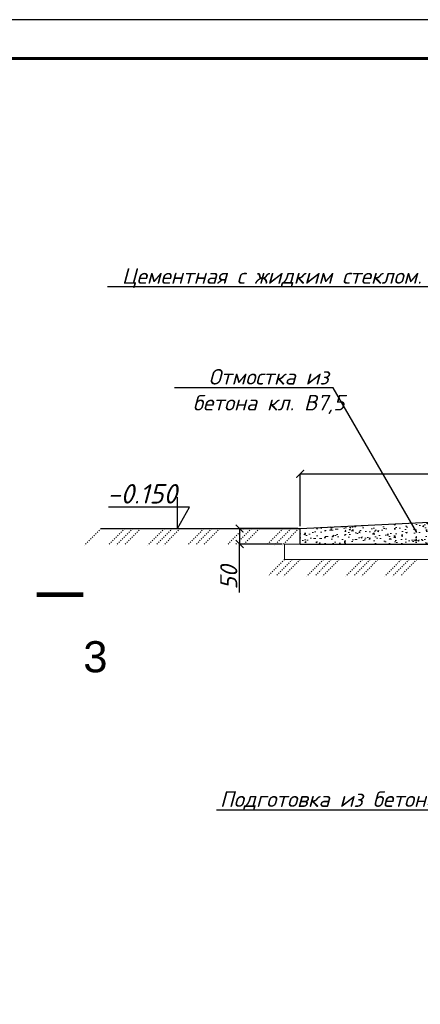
# Model space of a CAD drawing. Header units: millimetres. Extents: x 494616 to 29467618, y -815866 to -785734.
# Tile 7 of 21: x 609359 to 614504, y -798392 to -785734. Entities that reach past the tile are written whole.
import ezdxf
from ezdxf import colors
from ezdxf.entities.mleader import LeaderData, LeaderLine
from ezdxf.enums import TextEntityAlignment as Align
from ezdxf.math import Vec2, Vec3

# ---------------------------------------------------------------- set-up
doc = ezdxf.new("R2010")
doc.units = ezdxf.units.MM
doc.linetypes.add('ACAD_ISO03W100', pattern=[30, 12, -18])
doc.linetypes.add('CENTER', pattern=[50.79999999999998, 31.75, -6.349999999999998, 6.349999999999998, -6.349999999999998])
for name, color, linetype in [('dim', 55, 'Continuous'), ('RAZMER', 5, 'Continuous'), ('Отметки', 5, 'Continuous')]:
    doc.layers.add(name, color=color, linetype=linetype)
for name, color, linetype, lineweight in [('HVA. Текст (Text) RU.0', 7, 'Continuous', 13), ('текст', 7, 'Continuous', 25), ('Фундамент', 133, 'Continuous', 50), ('Фундаменты', 214, 'Continuous', 30), ('Штрих', 7, 'ACAD_ISO03W100', 15)]:
    doc.layers.add(name, color=color, linetype=linetype, lineweight=lineweight)
doc.styles.add('GOST', font='isocpeur.ttf', dxfattribs={"oblique": 15})
doc.styles.add('GOST 2.304', font='CS_Gost2304.shx', dxfattribs={"oblique": 15})
doc.styles.add('ISOCPEUR', font='isocpeui.ttf')
doc.styles.add('SPDS1', font='spds.shx', dxfattribs={"width": 0.8})
doc.styles.get("Standard").update_dxf_attribs({"font": 'arial.ttf'})
doc.dimstyles.new('100', dxfattribs={"dimtxt": 220, "dimasz": 100, "dimexe": 1.25, "dimexo": 30, "dimgap": 30, "dimtad": 1, "dimtxsty": 'GOST', "dimblk": 'ARCHTICK', "dimcen": 30, "dimadec": 0, "dimazin": 0, "dimtfac": 1, "dimtmove": 1, "dimatfit": 3, "dimldrblk": 'ARCHTICK', "dimfxl": 0, "dimarcsym": 0})

# ---------------------------------------------------------------- blocks, each defined once
blk = doc.blocks.new('*U867')
at = {"color": 0, "linetype": 'Continuous', "lineweight": -2}
blk.add_lwpolyline([(-541.8069128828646, 4.06e-14), (0, 0), (0, 297), (-541.8069128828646, 297), (-541.8069128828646, 4.06e-14)], dxfattribs=at)
at = {"color": 13, "linetype": 'Continuous', "lineweight": 60}
blk.add_lwpolyline([(-521.8069128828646, 5.000000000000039), (-5, 5), (-5, 292), (-521.8069128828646, 292.0000000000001), (-521.8069128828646, 5.000000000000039)], dxfattribs=at)
at = {"color": 0, "linetype": 'Continuous', "lineweight": -2, "style": 'GOST 2.304', "oblique": 15}
for tag, p in [('ДАТА_С7', (-532.6068478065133, 275.6012114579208)), ('ДАТА_С8', (-527.6068478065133, 275.6012114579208)), ('ДАТА_С9', (-522.6068478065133, 275.6012114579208)), ('ФАМИЛИЯ_С7', (-532.6068478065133, 240.6012114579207)), ('ФАМИЛИЯ_С8', (-527.6068478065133, 240.6012114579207)), ('ФАМИЛИЯ_С9', (-522.6068478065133, 240.6012114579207)), ('ДОЛЖНОСТЬ_С7', (-532.6068478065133, 220.6012114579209)), ('ДОЛЖНОСТЬ_С8', (-527.6068478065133, 220.6012114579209)), ('ДОЛЖНОСТЬ_С9', (-522.6068478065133, 220.6012114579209)), ('ДАТА_С4', (-532.6068478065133, 210.6012114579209)), ('ДАТА_С5', (-527.6068478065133, 210.6012114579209)), ('ДАТА_С6', (-522.6068478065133, 210.6012114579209)), ('ФАМИЛИЯ_С4', (-532.6068478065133, 175.6012114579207)), ('ФАМИЛИЯ_С5', (-527.6068478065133, 175.6012114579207)), ('ФАМИЛИЯ_С6', (-522.6068478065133, 175.6012114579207)), ('ДОЛЖНОСТЬ_С4', (-532.6068478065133, 155.6012114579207)), ('ДОЛЖНОСТЬ_С5', (-527.6068478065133, 155.6012114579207)), ('ДОЛЖНОСТЬ_С6', (-522.6068478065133, 155.6012114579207)), ('ДАТА_С1', (-532.6068478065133, 145.6012114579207)), ('ДАТА_С2', (-527.6068478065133, 145.6012114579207)), ('ДАТА_С3', (-522.6068478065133, 145.6012114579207)), ('ФАМИЛИЯ_С1', (-532.6068478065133, 110.6012114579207)), ('ФАМИЛИЯ_С2', (-527.6068478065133, 110.6012114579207)), ('ФАМИЛИЯ_С3', (-522.6068478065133, 110.6012114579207)), ('ДОЛЖНОСТЬ_С1', (-532.6068478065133, 90.60121145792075)), ('ДОЛЖНОСТЬ_С2', (-527.6068478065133, 90.60121145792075)), ('ДОЛЖНОСТЬ_С3', (-522.6068478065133, 90.60121145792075))]:
    blk.add_attdef(tag, p, '', height=2.5, rotation=90, dxfattribs=at)
for tag, p in [('ИЗМЕНЕНИЕ4', (-185, 55.94805830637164)), ('УЧАСТОК4', (-175, 55.94805830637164)), ('ЛИСТ4', (-164.9999999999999, 55.94805830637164)), ('ДОК4', (-155, 55.94805830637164)), ('ИЗМЕНЕНИЕ3', (-185, 50.94805830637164)), ('УЧАСТОК3', (-175, 50.94805830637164)), ('ЛИСТ3', (-164.9999999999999, 50.94805830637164)), ('ДОК3', (-155, 50.94805830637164)), ('ИЗМЕНЕНИЕ2', (-185, 45.94805830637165)), ('УЧАСТОК2', (-175, 45.94805830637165)), ('ЛИСТ2', (-164.9999999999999, 45.94805830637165)), ('ДОК2', (-155, 45.94805830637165)), ('НАИМЕНОВАНИЕ1', (-66.5665370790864, 45.5362400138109)), ('ИЗМЕНЕНИЕ1', (-185, 40.94805830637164)), ('УЧАСТОК1', (-175, 40.94805830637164)), ('ЛИСТ1', (-164.9999999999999, 40.94805830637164)), ('ДОК1', (-155, 40.94805830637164)), ('НАИМЕНОВАНИЕ2', (-66.5665370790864, 41.18304878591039)), ('НАИМЕНОВАНИЕ3', (-66.5665370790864, 36.9403635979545)), ('СООРУЖЕНИЕ1', (-89.86258944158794, 30.34530795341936)), ('СООРУЖЕНИЕ2', (-89.86258944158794, 25.99211672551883)), ('СООРУЖЕНИЕ3', (-89.86258944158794, 21.74943153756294)), ('НАИМЕНОВАНИЕ_ЛИСТА1', (-90.35824997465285, 15.31949545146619)), ('НАИМЕНОВАНИЕ_ЛИСТА2', (-90.35824997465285, 10.96630422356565)), ('НАИМЕНОВАНИЕ_ЛИСТА3', (-90.35824997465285, 6.723619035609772))]:
    blk.add_attdef(tag, text='', height=2.5, dxfattribs=at).set_placement(p, align=Align.CENTER)
at = {"color": 0, "linetype": 'Continuous', "lineweight": -2, "style": 'GOST 2.304', "oblique": 15, "flags": 8}
for tag, p in [('ДАТА10', (-130.0710785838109, 55.82783218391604)), ('ДАТА9', (-130.0710785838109, 50.82783218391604)), ('ДАТА8', (-130.0710785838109, 45.82783218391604)), ('ДАТА7', (-130.0710785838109, 40.82783218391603)), ('ДАТА6', (-130.0710785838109, 30.82783218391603)), ('ДАТА5', (-130.0710785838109, 25.82783218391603)), ('ДАТА4', (-130.0710785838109, 20.82783218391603)), ('ДАТА3', (-130.0710785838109, 15.82783218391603)), ('ДАТА2', (-130.0710785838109, 10.82783218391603)), ('ДАТА1', (-130.0710785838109, 5.827832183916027))]:
    blk.add_attdef(tag, text='', height=2.5, dxfattribs=at).set_placement(p, align=Align.CENTER)
at = {"color": 0, "linetype": 'Continuous', "lineweight": -2, "style": 'GOST 2.304', "oblique": 15}
blk.add_attdef('!ШИФР', text='', height=5, dxfattribs=at).set_placement((-60.28845429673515, 52.74566402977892), align=Align.RIGHT)
for tag, p, height in [('!РАЗДЕЛ', (-60.07441703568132, 52.74566402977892), 5), ('ДОЛЖНОСТЬ6', (-188.9475421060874, 30.94805830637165), 2.5), ('ФАМИЛИЯ6', (-168.9475421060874, 30.94805830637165), 2.5), ('ДОЛЖНОСТЬ5', (-188.9475421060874, 25.94805830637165), 2.5), ('ФАМИЛИЯ5', (-168.9475421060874, 25.94805830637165), 2.5), ('ДОЛЖНОСТЬ4', (-188.9475421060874, 20.94805830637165), 2.5), ('ФАМИЛИЯ4', (-168.9475421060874, 20.94805830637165), 2.5), ('ДОЛЖНОСТЬ3', (-188.9475421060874, 15.94805830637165), 2.5), ('ФАМИЛИЯ3', (-168.9475421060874, 15.94805830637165), 2.5), ('ДОЛЖНОСТЬ2', (-188.9475421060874, 10.94805830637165), 2.5), ('ФАМИЛИЯ2', (-168.9475421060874, 10.94805830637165), 2.5), ('ДОЛЖНОСТЬ1', (-188.9475421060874, 5.948058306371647), 2.5), ('ФАМИЛИЯ1', (-168.9475421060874, 5.948058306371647), 2.5)]:
    blk.add_attdef(tag, p, '', height=height, dxfattribs=at)
for tag, p in [('!СТАДИЯ', (-47.45736202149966, 25)), ('!НОМЕР', (-32.5, 25)), ('КОЛИЧЕСТВО_ЛИСТОВ', (-15, 25)), ('КОЛИЧЕСТВО_ЛИСТОВ', (-19.2879082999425, 13.01081499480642))]:
    blk.add_attdef(tag, text='', height=2.5, dxfattribs=at).set_placement(p, align=Align.MIDDLE_CENTER)
at = {"color": 0, "linetype": 'Continuous', "lineweight": -2, "style": 'GOST 2.304', "oblique": 15, "flags": 8}
blk.add_attdef('!ФОРМАТ', (-19.5, 1.25), '', height=2.5, dxfattribs=at)
blk = doc.blocks.new('_ArchTick')
at = {"color": 0, "linetype": 'ByBlock', "const_width": 0.15}
blk.add_lwpolyline([(-0.5, -0.5), (0.5, 0.5)], dxfattribs=at)
blk = doc.blocks.new('*D879')
at = {"layer": 'Defpoints', "color": 0, "lineweight": 20, "transparency": 16777216}
for p in [(612960.5319844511, -792275.7114766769), (612183.8026592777, -792475.7114766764), (612760.531984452, -792475.7114766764)]:
    blk.add_point(p, dxfattribs=at)
at = {"layer": 'dim', "color": 0, "lineweight": -2, "transparency": 16777216}
for p, q in [((612930.5319844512, -792275.7114766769), (612182.5526592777, -792275.7114766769)), ((612730.531984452, -792475.7114766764), (612182.5526592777, -792475.7114766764))]:
    blk.add_line(p, q, dxfattribs=at)
at = {"layer": 'dim', "color": 0, "linetype": 'Continuous', "lineweight": -2, "transparency": 16777216}
for p in [(612183.8026592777, -792275.7114766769), (612183.8026592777, -793097.185887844)]:
    blk.add_line(p, (612183.8026592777, -792475.7114766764), dxfattribs=at)
at = {"layer": 'dim', "color": 0, "lineweight": -2, "transparency": 16777216, "xscale": 100, "yscale": 100, "zscale": 100}
for p, rotation in [((612183.8026592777, -792275.7114766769), 90), ((612183.8026592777, -792475.7114766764), 270)]:
    blk.add_blockref('_ArchTick', p, dxfattribs=dict(at, rotation=rotation))
at = {"layer": 'dim', "color": 0, "transparency": 16777216, "insert": (612043.8026592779, -792905.7114766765), "char_height": 220, "attachment_point": 5, "rotation": 90, "style": 'GOST'}
blk.add_mtext('50', dxfattribs=at)
blk = doc.blocks.new('_None')
blk = doc.blocks.new('*U864')
at = {"color": 0, "lineweight": -2}
for p, q in [((-2541.24980047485, 1.16551e-10), (-2753.381834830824, -212.132034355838)), ((-2236.299824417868, 1.025649e-10), (-2448.431858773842, -212.132034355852)), ((-2134.649832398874, 9.79028e-11), (-2346.781866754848, -212.1320343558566)), ((-2032.99984037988, 9.32408e-11), (-2245.131874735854, -212.1320343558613)), ((-1728.049864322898, 7.92547e-11), (-1940.181898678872, -212.1320343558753)), ((-1626.399872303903, 7.45926e-11), (-1838.531906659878, -212.1320343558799)), ((-1524.749880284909, 6.99306e-11), (-1736.881914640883, -212.1320343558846)), ((-1219.799904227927, 5.59445e-11), (-1431.931938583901, -212.1320343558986)), ((-1118.149912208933, 5.12824e-11), (-1330.281946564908, -212.1320343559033)), ((-1016.499920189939, 4.66204e-11), (-1228.631954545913, -212.1320343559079)), ((-711.5499441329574, 3.26343e-11), (-923.6819784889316, -212.1320343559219)), ((-609.8999521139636, 2.79722e-11), (-822.0319864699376, -212.1320343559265)), ((-508.2499600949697, 2.33102e-11), (-720.3819944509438, -212.1320343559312)), ((-203.2999840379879, 9.3241e-12), (-415.4320183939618, -212.1320343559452)), ((-101.6499920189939, 4.662e-12), (-313.7820263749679, -212.1320343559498)), ((0, 0), (-212.132034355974, -212.1320343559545))]:
    blk.add_line(p, q, dxfattribs=at)
blk = doc.blocks.new('*D882')
at = {"layer": 'Defpoints', "color": 0, "lineweight": 20, "transparency": 16777216}
for p in [(616960.5319844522, -791572.9709074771), (616960.5319844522, -792075.7114766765), (612960.5319844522, -792275.7114766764)]:
    blk.add_point(p, dxfattribs=at)
at = {"layer": 'dim', "color": 0, "lineweight": -2, "transparency": 16777216}
for p, q in [((612960.5319844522, -792245.7114766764), (612960.5319844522, -791571.7209074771)), ((616960.5319844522, -792045.7114766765), (616960.5319844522, -791571.7209074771))]:
    blk.add_line(p, q, dxfattribs=at)
at = {"layer": 'dim', "color": 0, "linetype": 'Continuous', "lineweight": -2, "transparency": 16777216}
blk.add_line((612960.5319844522, -791572.9709074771), (616960.5319844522, -791572.9709074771), dxfattribs=at)
at = {"layer": 'dim', "color": 0, "lineweight": -2, "transparency": 16777216, "xscale": 100, "yscale": 100, "zscale": 100, "rotation": 180}
blk.add_blockref('_ArchTick', (612960.5319844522, -791572.9709074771), dxfattribs=at)
at = {"layer": 'dim', "color": 0, "lineweight": -2, "transparency": 16777216, "xscale": 100, "yscale": 100, "zscale": 100}
blk.add_blockref('_ArchTick', (616960.5319844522, -791572.9709074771), dxfattribs=at)
at = {"layer": 'dim', "color": 0, "transparency": 16777216, "insert": (614960.5319844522, -791432.9709074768), "char_height": 220, "attachment_point": 5, "style": 'GOST'}
blk.add_mtext('2000', dxfattribs=at)

msp = doc.modelspace()

# ---------------------------------------------------------------- hatches: boundary and pattern name
at = {"layer": 'Штрих'}
h = msp.add_hatch(dxfattribs=at)
h.set_pattern_fill('AR-CONC')
h.set_pattern_definition([(50, (-714257.3828316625, -1225967.476869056), (182.184668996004, -15.93908553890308), [19.05, -209.55]), (355, (-714257.3828316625, -1225967.476869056), (-35.24342142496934, 191.0568452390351), [15.24, -167.64058417]), (100.4514446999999, (-714242.2008246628, -1225968.805122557), (146.9412470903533, 175.1177519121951), [16.19000879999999, -178.0902445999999]), (46.18420000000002, (-714257.3828316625, -1225916.676869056), (271.0790408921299, -42.04232793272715), [28.57499999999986, -314.3249999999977]), (96.63555760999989, (-714234.7929316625, -1225920.180369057), (237.404134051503, 247.4261245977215), [24.28502314, -267.13560816]), (351.1841511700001, (-714257.3828316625, -1225916.676869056), (237.404134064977, 247.4261245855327), [22.85996707, -251.45973192]), (21, (-714231.9828316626, -1225929.376869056), (151.6143912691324, -102.2651981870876), [19.05, -209.55]), (326, (-714231.9828316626, -1225929.376869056), (61.80202834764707, 184.1879661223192), [15.24, -167.64]), (71.45144499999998, (-714219.3482990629, -1225937.898968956), (213.4164192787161, 81.92276888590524), [16.1900088, -178.0899375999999]), (37.50000000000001, (-714257.3828316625, -1225967.476869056), (3.088603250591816, 84.55503887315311), [0, -165.608, 0, -170.18, 0, -168.275]), (7.499999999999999, (-714257.3828316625, -1225967.476869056), (66.81966251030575, 100.1805748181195), [0, -97.028, 0, -161.798, 0, -64.135]), (327.5, (-714314.0248316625, -1225967.476869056), (135.5905951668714, -5.728743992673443), [0, -63.5, 0, -198.12, 0, -262.89]), (317.5, (-714339.424831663, -1225967.476869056), (148.129181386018, 25.42649103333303), [0, -82.55, 0, -131.572, 0, -186.69])])
h.paths.add_polyline_path([(616960.5319844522, -792075.7114766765), (612960.5319844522, -792275.7114766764), (612960.5319844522, -792475.7114766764), (616960.5319844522, -792475.7114766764)])

# ---------------------------------------------------------------- linework, layer by layer
at = {"layer": 'Отметки'}
for p, q in [((611386.0659774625, -792275.7120476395), (611386.0700514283, -791872.101816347)), ((611539.0180072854, -791999.9433690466), (610497.9141473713, -791999.9433690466)), ((611386.0680144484, -792275.7114766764), (611539.0180072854, -791999.9433690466)), ((611145.0217527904, -792275.7114766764), (611627.1142761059, -792275.7114766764))]:
    msp.add_line(p, q, dxfattribs=at)
at = {"layer": 'Фундамент', "color": 0, "lineweight": 20}
msp.add_lwpolyline([(609575.5842544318, -793123.70301792, 60, 60, 0), (610175.5842544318, -793123.70301792, 60, 60, 0), (609975.5842544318, -793123.70301792, 0, 80, 0), (609975.5842544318, -793523.7030179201, 0, 0, 0), (609975.5842544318, -794123.7030179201, 0, 0, 0)], format="xyseb", dxfattribs=at)
at = {"layer": 'Фундаменты', "lineweight": 30}
for p, q in [((612960.5319844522, -792275.7114766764), (616960.5319844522, -792075.7114766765)), ((610404.2821839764, -792275.7114766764), (612960.5319844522, -792275.7114766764)), ((612960.5319844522, -792475.7114766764), (612960.5319844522, -792275.7114766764)), ((612960.5319844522, -792475.7114766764), (616960.5319844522, -792475.7114766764))]:
    msp.add_line(p, q, dxfattribs=at)
at = {"layer": 'Фундаменты', "color": 7, "lineweight": 20}
for p, q in [((612760.531984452, -792475.7114766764), (612960.5319844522, -792475.7114766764)), ((612760.531984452, -792675.7114766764), (612760.531984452, -792475.7114766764)), ((612760.531984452, -792675.7114766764), (616960.5319844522, -792675.7114766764))]:
    msp.add_line(p, q, dxfattribs=at)
at = {"layer": 'Штрих', "color": 24}
for p, q in [((612760.531984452, -792675.7114766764), (612548.3999500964, -792887.8435110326)), ((612860.531984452, -792675.7114766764), (612648.3999500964, -792887.8435110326)), ((612960.5319844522, -792675.7114766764), (612748.3999500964, -792887.8435110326)), ((613260.5319844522, -792675.7114766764), (613048.3999500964, -792887.8435110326)), ((613360.531984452, -792675.7114766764), (613148.3999500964, -792887.8435110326)), ((613460.5319844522, -792675.7114766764), (613248.3999500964, -792887.8435110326)), ((613760.5319844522, -792675.7114766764), (613548.3999500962, -792887.8435110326)), ((613860.531984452, -792675.7114766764), (613648.3999500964, -792887.8435110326)), ((613960.5319844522, -792675.7114766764), (613748.3999500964, -792887.8435110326)), ((614260.5319844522, -792675.7114766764), (614048.3999500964, -792887.8435110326)), ((614360.5319844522, -792675.7114766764), (614148.3999500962, -792887.8435110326)), ((614460.531984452, -792675.7114766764), (614248.3999500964, -792887.8435110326))]:
    msp.add_line(p, q, dxfattribs=at)

# ---------------------------------------------------------------- block references
at = {"layer": 'RAZMER', "xscale": 100, "yscale": 100, "zscale": 100}
msp.add_blockref('*U867', (641853.4708073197, -815434.2063118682), dxfattribs=at)
at = {"layer": 'Штрих', "color": 24}
msp.add_blockref('*U864', (612945.5319844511, -792275.7114766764), dxfattribs=at)

# ---------------------------------------------------------------- texts
at = {"layer": 'HVA. Текст (Text) RU.0', "color": 7, "linetype": 'CENTER', "attachment_point": 4, "style": 'SPDS1'}
for s, insert, char_height, width in [('\\pi18268.08077;{\\fISOCPEUR|b0|i0|c204|p34;ООО "MAX ACTIVE" }', (494420.8876180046, -790268.2566450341), 1585.744406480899, 51251.86963622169), ("\\pi959.55897;{\\fISOCPEUR|b0|i1|c204|p34;\\W1;\\C256;Toshkent viloyati, Qibray tumani, Ma'rifat MFY, \\P\\pi775.54382;Qoramurt ko'chasida 50 o'rinli “Xospis” binosini \\P\\pi10012.09685;qurish \\P\\pi3772.81655;(qo'shimcha ishlar va o'zgarishlar)} ", (508598.8230794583, -798768.6855549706), 700, 22624.26945901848)]:
    msp.add_mtext(s, dxfattribs=dict(at, insert=insert, char_height=char_height, width=width))
at = {"layer": 'Отметки', "insert": (610930.5285433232, -791829.2835633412), "char_height": 250, "width": 967.2653179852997, "attachment_point": 5, "rotation": 359.99942166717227, "style": 'ISOCPEUR'}
msp.add_mtext('-0.150', dxfattribs=at)
at = {"layer": 'Фундамент', "color": 0, "lineweight": 20}
msp.add_text('3', height=400, dxfattribs=at).set_placement((610175.5842544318, -793723.7030179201), align=Align.TOP_LEFT)

# ---------------------------------------------------------------- dimensions: what is measured, and where the dimension line sits
at = {"layer": 'dim', "color": 0}
dim = msp.add_linear_dim(base=(616960.5319844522, -791572.9709074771), p1=(612960.5319844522, -792275.7114766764), p2=(616960.5319844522, -792075.7114766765), text='2000', dimstyle='100', override={"dimarcsym": 1}, dxfattribs=at)
dim.commit()
dim.dimension.update_dxf_attribs({"geometry": '*D882', "text_midpoint": (614960.5319844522, -791432.9709074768)})
dim = msp.add_linear_dim(base=(612183.8026592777, -792475.7114766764), p1=(612960.5319844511, -792275.7114766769), p2=(612760.531984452, -792475.7114766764), angle=270, text='50', dimstyle='100', override={"dimarcsym": 1}, dxfattribs=at)
dim.commit()
dim.dimension.update_dxf_attribs({"geometry": '*D879', "text_midpoint": (612183.8026592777, -792905.7114766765), "dimtype": 160})

# ---------------------------------------------------------------- leaders
at = {"layer": 'текст'}
ml = msp.add_multileader_mtext('Standard', dxfattribs=at)
ml.set_content('Цементная с жидким стеклом.', color=256, style='ISOCPEUR')
ml.set_leader_properties(color=256)
ml.set_arrow_properties(name='NONE')
ml.build(insert=Vec2(0, 0))
ml.multileader.update_dxf_attribs({"text_left_attachment_type": 6, "text_right_attachment_type": 6, "dogleg_length": 3.031334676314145, "arrow_head_size": 480})
ctx = ml.context
ctx.base_point, ctx.char_height, ctx.arrow_head_size, ctx.landing_gap_size, ctx.plane_origin = Vec3(610590.0905611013, -789169.0460311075), 200, 480, 32, Vec3(627411.9147491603, -792153.5376214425)
ctx.left_attachment, ctx.right_attachment, ctx.text_align_type = 6, 6, 1
notes = []
notes.append((ctx, [(0, (1, 1, 0), (614604.3935914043, -789169.0460311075), (-1, 0), 9.2768e-12, [(0, [(617068.1669279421, -791152.3570052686)], 0, [])])]))
ctx.mtext.insert, ctx.mtext.alignment, ctx.mtext.flow_direction = Vec3(612597.2420762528, -788929.0460311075), 2, 5
ml = msp.add_multileader_mtext('Standard', dxfattribs=at)
ml.set_content('Отмостка из\\Pбетона кл. В7,5', color=256, style='ISOCPEUR')
ml.set_leader_properties(color=256)
ml.set_arrow_properties(name='NONE')
ml.build(insert=Vec2(0, 0))
ml.multileader.update_dxf_attribs({"text_left_attachment_type": 6, "text_right_attachment_type": 6, "dogleg_length": 3.031334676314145, "arrow_head_size": 480})
ctx = ml.context
ctx.base_point, ctx.char_height, ctx.arrow_head_size, ctx.plane_origin = Vec3(611311.1606293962, -790464.7941445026), 200, 480, Vec3(625018.6315152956, -792916.8222285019)
ctx.left_attachment, ctx.right_attachment, ctx.text_align_type = 6, 6, 1
notes.append((ctx, [(0, (1, 1, 0), (613386.6757809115, -790464.7941445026), (-1, 0), 9.2768e-12, [(0, [(614458.8803357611, -792327.6642243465)], 0, [])])]))
ctx.mtext.insert, ctx.mtext.alignment, ctx.mtext.flow_direction = Vec3(612556.2935307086, -790224.7941445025), 2, 5
ml = msp.add_multileader_mtext('Standard', dxfattribs=at)
ml.set_content('Подготовка из бетона кл. В7,5', color=256, style='ISOCPEUR')
ml.set_leader_properties(color=256)
ml.set_arrow_properties(name='NONE')
ml.build(insert=Vec2(0, 0))
ml.multileader.update_dxf_attribs({"text_left_attachment_type": 6, "text_right_attachment_type": 6, "dogleg_length": 3.031334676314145, "arrow_head_size": 480})
ctx = ml.context
ctx.base_point, ctx.char_height, ctx.arrow_head_size, ctx.plane_origin = Vec3(611813.8396903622, -795894.4324749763), 200, 480, Vec3(627591.0075459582, -798346.4605589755)
ctx.left_attachment, ctx.right_attachment, ctx.text_align_type = 6, 6, 1
notes.append((ctx, [(0, (1, 1, 0), (615959.0518115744, -795894.4324749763), (-1, 0), 9.2768e-12, [(0, [(616826.6967534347, -794382.8488005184)], 0, [])])]))
ctx.mtext.insert, ctx.mtext.alignment, ctx.mtext.flow_direction = Vec3(613886.4457509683, -795654.4324749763), 2, 5
for ctx, leaders in notes:
    for number, flags, end, landing, length, lines in leaders:
        leader = LeaderData()
        leader.index, (leader.has_last_leader_line, leader.has_dogleg_vector, leader.attachment_direction) = number, flags
        leader.last_leader_point, leader.dogleg_vector, leader.dogleg_length = Vec3(end), Vec3(landing), length
        for number, points, colour, breaks in lines:
            line = LeaderLine()
            line.index, line.vertices, line.color, line.breaks = number, Vec3.list(points), colors.encode_raw_color(colour), breaks
            leader.lines.append(line)
        ctx.leaders.append(leader)

doc.saveas('drawing.dxf')
